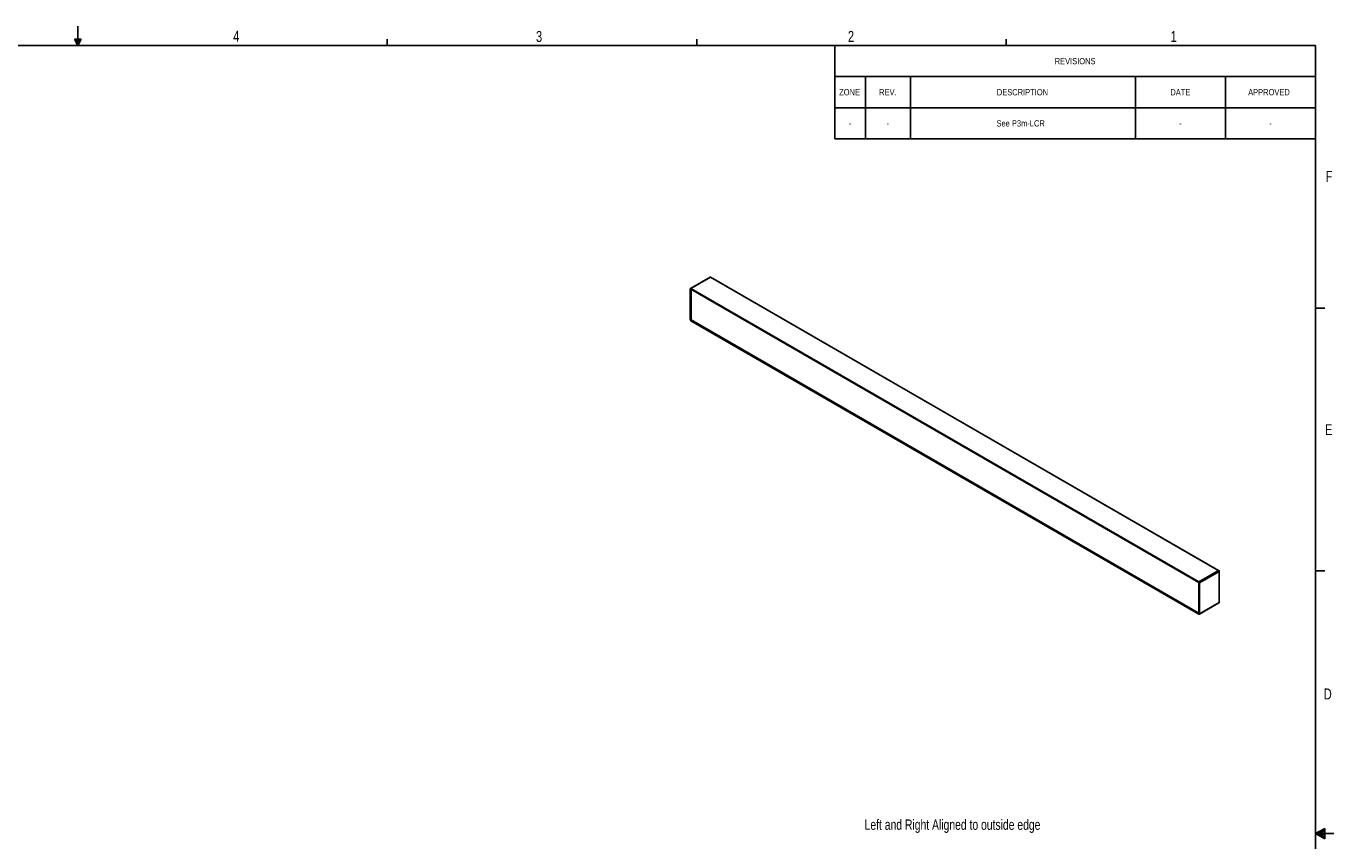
# Paper-space layout 'P3m-LR' of a CAD drawing. Header units: inches. Extents: x 0.3 to 33.8, y 0.2 to 21.7.
# Tile 56 of 56: x 16.3 to 33.8, y 10.8 to 21.7. Entities that reach past the tile are written whole.
import ezdxf

# ---------------------------------------------------------------- set-up
doc = ezdxf.new("R2010")
doc.units = ezdxf.units.IN
doc.header["$MEASUREMENT"] = 0
doc.layers.add('BORDERS', color=7, linetype='Continuous')
doc.styles.add('SLDTEXTSTYLE0', font='TXT', dxfattribs={"width": 0.75})

# ---------------------------------------------------------------- blocks, each defined once
blk = doc.blocks.new('SW_TABLEANNOTATION_1')
at = {"layer": 'BORDERS', "color": 0}
for p, q in [((0, 0), (0, -0.415)), ((0, 0), (0.41, 0)), ((0.41, 0), (1.01, 0)), ((1.01, 0), (4.01, 0)), ((4.01, 0), (5.21, 0)), ((5.21, 0), (6.41, 0)), ((6.41, 0), (6.41, -0.415)), ((0, -0.415), (0, -0.83)), ((0, -0.415), (0.41, -0.415)), ((0.41, -0.415), (0.41, -0.83)), ((0.41, -0.415), (1.01, -0.415)), ((1.01, -0.415), (1.01, -0.83)), ((1.01, -0.415), (4.01, -0.415)), ((4.01, -0.415), (4.01, -0.83)), ((4.01, -0.415), (5.21, -0.415)), ((5.21, -0.415), (5.21, -0.83)), ((5.21, -0.415), (6.41, -0.415)), ((6.41, -0.415), (6.41, -0.83)), ((0, -0.83), (0.41, -0.83)), ((0, -0.83), (0, -1.245)), ((0.41, -0.83), (1.01, -0.83)), ((0.41, -0.83), (0.41, -1.245)), ((1.01, -0.83), (4.01, -0.83)), ((1.01, -0.83), (1.01, -1.245)), ((4.01, -0.83), (5.21, -0.83)), ((4.01, -0.83), (4.01, -1.245)), ((5.21, -0.83), (6.41, -0.83)), ((5.21, -0.83), (5.21, -1.245)), ((6.41, -0.83), (6.41, -1.245)), ((0, -1.245), (0.41, -1.245)), ((0.41, -1.245), (1.01, -1.245)), ((1.01, -1.245), (4.01, -1.245)), ((4.01, -1.245), (5.21, -1.245)), ((5.21, -1.245), (6.41, -1.245))]:
    blk.add_line(p, q, dxfattribs=at)
at = {"layer": 'BORDERS', "color": 0, "attachment_point": 1, "style": 'SLDTEXTSTYLE0'}
for s, insert, char_height in [('REVISIONS', (2.932, -0.166), 0.0833), ('ZONE', (0.059, -0.581), 0.0833), ('REV.', (0.592, -0.581), 0.0833), ('DESCRIPTION', (2.161, -0.581), 0.08333), ('DATE', (4.474, -0.581), 0.0833), ('APPROVED', (5.511, -0.581), 0.0833), ('-', (0.187, -0.996), 0.0833), ('-', (0.691, -0.996), 0.0833), ('See P3m-LCR', (2.156, -0.996), 0.08333), ('-', (4.591, -0.996), 0.0833), ('-', (5.791, -0.996), 0.0833)]:
    blk.add_mtext(s, dxfattribs=dict(at, insert=insert, char_height=char_height))

psp = doc.layouts.new('P3m-LR')

# ---------------------------------------------------------------- linework, layer by layer
at = {"color": 7, "linetype": 'Continuous', "lineweight": 25}
for p, q in [((25.45057, 18.3239), (25.18859, 18.17266)), ((25.45526, 18.32343), (25.19328, 18.17219)), ((25.19372, 18.17194), (25.4557, 18.32318)), ((25.4557, 18.32318), (25.19372, 18.17194)), ((25.4557, 18.32318), (25.45526, 18.32343)), ((32.22979, 14.41258), (25.4557, 18.32318)), ((25.4562, 18.32323), (25.45576, 18.32348)), ((32.23029, 14.41263), (25.4562, 18.32323)), ((25.46948, 18.31612), (25.46904, 18.31582)), ((25.47117, 18.31459), (25.47174, 18.31529)), ((25.47174, 18.31529), (25.47174, 18.31426)), ((25.47187, 18.31418), (25.47187, 18.31562)), ((25.47815, 18.31159), (25.47692, 18.31126)), ((25.47937, 18.30985), (25.47994, 18.31056)), ((25.47994, 18.31056), (25.47994, 18.30952)), ((25.48007, 18.30945), (25.48007, 18.31089)), ((25.48513, 18.30653), (25.48635, 18.30686)), ((25.48815, 18.30582), (25.48757, 18.30512)), ((25.48815, 18.30582), (25.48815, 18.30479)), ((25.48827, 18.30471), (25.48827, 18.30615)), ((25.18636, 18.16796), (25.18636, 17.75458)), ((25.18665, 18.16755), (25.18665, 17.75417)), ((25.19301, 18.17071), (25.19257, 18.17097)), ((25.19301, 17.74366), (25.19301, 18.17071)), ((31.9671, 14.26012), (25.19301, 18.17071)), ((25.19301, 18.17071), (25.19301, 18.16418)), ((25.19301, 18.16418), (31.9671, 14.25358)), ((25.19322, 18.16372), (31.9671, 14.25325)), ((25.19328, 18.17219), (25.19372, 18.17194)), ((25.19372, 18.17194), (31.9678, 14.26134)), ((25.19796, 18.16099), (25.19796, 17.75387)), ((25.49333, 18.30179), (25.49455, 18.30212)), ((25.49599, 18.30082), (25.49546, 18.30056)), ((25.49599, 18.30082), (25.49599, 18.30026)), ((25.49679, 18.30035), (25.49635, 18.30005)), ((25.49647, 18.30014), (25.49647, 18.30142)), ((25.49679, 18.30035), (32.21006, 14.42487)), ((32.21082, 14.42498), (25.49755, 18.30047)), ((25.19257, 17.74392), (25.19301, 17.74366)), ((25.19278, 17.74346), (25.19322, 17.7432)), ((31.9671, 13.8396), (25.19301, 17.75019)), ((25.19301, 17.75019), (25.19301, 17.74366)), ((25.19301, 17.74366), (31.9671, 13.83307)), ((25.19322, 17.7432), (31.9673, 13.83261)), ((25.19796, 17.75387), (25.19372, 17.75142)), ((25.19372, 17.75142), (31.9671, 13.84123)), ((25.19796, 17.75387), (31.9671, 13.84613)), ((32.22979, 14.41258), (31.9678, 14.26134)), ((32.22979, 14.41258), (31.9678, 14.26134)), ((31.96825, 14.26109), (32.23023, 14.41233)), ((32.23686, 14.40084), (31.97487, 14.2496)), ((32.21006, 14.42487), (32.20962, 14.42456)), ((32.21086, 14.42441), (32.21042, 14.4241)), ((32.21255, 14.42287), (32.21312, 14.42358)), ((32.21312, 14.42358), (32.21312, 14.42254)), ((32.21325, 14.42247), (32.21325, 14.42391)), ((32.21953, 14.41988), (32.2183, 14.41955)), ((32.22075, 14.41814), (32.22132, 14.41884)), ((32.22132, 14.41884), (32.22132, 14.41781)), ((32.22145, 14.41773), (32.22145, 14.41917)), ((32.22651, 14.41481), (32.22773, 14.41514)), ((32.22953, 14.41411), (32.22895, 14.4134)), ((32.22953, 14.41411), (32.22953, 14.41307)), ((32.22965, 14.413), (32.22965, 14.41444)), ((32.23023, 14.41233), (32.22979, 14.41258)), ((32.23073, 14.41238), (32.23029, 14.41263)), ((32.23348, 14.40979), (32.23414, 14.40992)), ((32.23414, 14.40992), (32.23593, 14.41041)), ((32.23737, 14.4091), (32.23488, 14.4079)), ((32.23686, 13.98747), (32.23686, 14.40084)), ((32.23715, 13.98788), (32.23715, 14.40125)), ((32.23737, 14.4091), (32.23737, 14.00328)), ((32.23785, 14.00388), (32.23785, 14.4097)), ((31.9671, 14.26012), (31.9671, 13.83307)), ((31.96754, 14.25986), (31.9671, 14.26012)), ((31.9671, 14.26012), (31.9671, 14.25358)), ((31.9678, 14.26134), (31.96825, 14.26109)), ((31.97346, 13.83623), (31.97346, 14.2496)), ((31.97487, 14.2496), (31.97487, 13.83623)), ((31.97293, 13.83194), (32.23492, 13.98318)), ((31.97487, 13.83623), (32.23686, 13.98747)), ((32.23737, 14.00328), (32.23715, 14.00318)), ((31.9671, 13.8396), (31.9671, 13.83307)), ((31.9671, 13.83307), (31.96754, 13.83281)), ((31.9673, 13.83261), (31.96775, 13.83235))]:
    psp.add_line(p, q, dxfattribs=at)
at = {"color": 7, "linetype": 'Continuous', "lineweight": 25, "flags": 128}
for points in [[(25.47174, 18.31529), (25.47186, 18.31556), (25.47181, 18.31584), (25.4716, 18.31609), (25.47124, 18.31628), (25.4708, 18.31639), (25.47031, 18.31639), (25.46986, 18.3163), (25.46948, 18.31612)], [(25.47994, 18.31056), (25.48006, 18.31079), (25.48005, 18.31102), (25.47992, 18.31125), (25.47967, 18.31144), (25.47934, 18.31158), (25.47895, 18.31165), (25.47854, 18.31166), (25.47815, 18.31159)], [(25.48635, 18.30686), (25.48675, 18.30692), (25.48716, 18.30692), (25.48755, 18.30684), (25.48788, 18.3067), (25.48812, 18.30651), (25.48825, 18.30629), (25.48826, 18.30605), (25.48815, 18.30582)], [(25.49455, 18.30212), (25.49502, 18.30219), (25.4955, 18.30217), (25.49594, 18.30204), (25.49626, 18.30184), (25.49645, 18.30158), (25.49646, 18.3013), (25.4963, 18.30103), (25.49599, 18.30082)], [(32.21109, 14.42453), (32.21108, 14.42459), (32.21095, 14.42488), (32.21071, 14.42503), (32.2104, 14.42503), (32.21006, 14.42487)], [(32.21312, 14.42358), (32.21324, 14.42385), (32.21319, 14.42413), (32.21298, 14.42437), (32.21262, 14.42456), (32.21217, 14.42467), (32.21169, 14.42468), (32.21123, 14.42459), (32.21086, 14.42441)], [(32.22132, 14.41884), (32.22144, 14.41907), (32.22143, 14.41931), (32.2213, 14.41953), (32.22105, 14.41972), (32.22072, 14.41986), (32.22033, 14.41994), (32.21992, 14.41994), (32.21953, 14.41988)], [(32.22773, 14.41514), (32.22813, 14.41521), (32.22854, 14.4152), (32.22893, 14.41513), (32.22926, 14.41499), (32.2295, 14.4148), (32.22963, 14.41457), (32.22964, 14.41434), (32.22953, 14.41411)], [(32.23593, 14.41041), (32.2364, 14.41048), (32.23688, 14.41045), (32.23731, 14.41033), (32.23764, 14.41012), (32.23783, 14.40986), (32.23784, 14.40958), (32.23768, 14.40932), (32.23737, 14.4091)]]:
    psp.add_lwpolyline(points, dxfattribs=at)
at = {"color": 7, "linetype": 'Continuous', "lineweight": 25}
for centre, radius, start, end in [((25.45252, 18.3196), 0.00472, 54.382423, 114.307119), ((25.45555, 18.32302), 0.000503, 65.692881, 125.617577), ((25.456, 18.32277), 0.000503, 65.692881, 125.617577), ((25.456, 18.32277), 0.000503, 65.692881, 125.617577), ((25.18686, 18.16791), 0.000503, 114.374658, 174.305201), ((25.18686, 18.16801), 0.000503, 185.694799, 245.625342), ((25.19069, 18.16902), 0.00409, 50.796715, 189.214037), ((25.19026, 18.16813), 0.00366, 50.796715, 189.214037), ((25.19411, 18.1709), 0.00154, 122.605478, 177.394522), ((25.19455, 18.17064), 0.00154, 122.605478, 177.394522), ((25.19455, 18.17064), 0.00154, 122.605478, 177.394522), ((25.1935, 18.16413), 0.000493, 173.701152, 234.986668), ((25.49726, 18.29984), 0.000695, 65.419935, 132.429906), ((25.18686, 17.75463), 0.000503, 185.694799, 245.625342), ((25.19951, 17.75476), 0.01287, 182.605478, 237.394522), ((25.19305, 17.74386), 0.00048, 172.744171, 235.943649), ((25.19455, 17.75012), 0.00154, 122.605478, 177.394522), ((25.19349, 17.7436), 0.00048, 172.744171, 235.943649), ((25.1935, 17.74361), 0.000493, 173.701153, 234.986667), ((32.23008, 14.41217), 0.000503, 65.692881, 125.617577), ((32.23008, 14.41217), 0.000503, 65.692881, 125.617577), ((32.23052, 14.41192), 0.000503, 65.692881, 125.617577), ((32.22247, 14.40019), 0.01441, 2.605478, 57.394522), ((32.23045, 14.41197), 0.000493, 353.701153, 54.986667), ((32.224, 14.40108), 0.01287, 2.605478, 57.394522), ((32.23665, 14.4012), 0.000503, 5.694799, 65.625342), ((32.23665, 14.4013), 0.000503, 294.374658, 354.305201), ((31.96863, 14.26005), 0.00154, 122.605478, 177.394522), ((31.96863, 14.26005), 0.00154, 122.605478, 177.394522), ((31.96907, 14.25979), 0.00154, 122.605478, 177.394522), ((31.9606, 14.24902), 0.01287, 2.605478, 57.394522), ((31.96048, 14.24895), 0.01441, 2.605478, 57.394522), ((31.97417, 14.25097), 0.00154, 242.609672, 297.390328), ((32.23226, 13.98696), 0.00462, 305.013333, 6.298847), ((32.23665, 13.98793), 0.000503, 294.374658, 354.305201), ((32.23716, 14.00395), 0.000695, 287.562164, 354.578327), ((31.96759, 13.83301), 0.000493, 173.701153, 234.986667), ((31.96757, 13.83301), 0.00048, 172.744171, 235.943649), ((31.96801, 13.83275), 0.00048, 172.744171, 235.943649), ((31.96985, 13.83565), 0.00366, 230.796715, 9.214037), ((31.96795, 13.83281), 0.000503, 245.692881, 305.617577), ((31.97083, 13.83558), 0.00409, 230.796715, 9.214037), ((31.97417, 13.8376), 0.00154, 242.609672, 297.390328)]:
    psp.add_arc(centre, radius, start, end, dxfattribs=at)
at = {"layer": 'BORDERS', "color": 250}
psp.add_line((17.02288, 21.4106), (17.02288, 21.66832), dxfattribs=at)
at = {"layer": 'BORDERS'}
for p, q in [((16.9809, 21.49622), (17.067, 21.49622)), ((17.02288, 21.4106), (16.9809, 21.49622)), ((17.02288, 21.4106), (16.98907, 21.49622)), ((17.02288, 21.4106), (17.00855, 21.49622)), ((17.02288, 21.4106), (17.03583, 21.49622)), ((17.02288, 21.4106), (17.04596, 21.49622)), ((17.02288, 21.4106), (17.067, 21.49622)), ((21.14788, 21.4106), (21.14788, 21.4954)), ((25.27288, 21.4106), (25.27288, 21.4954)), ((29.39788, 21.4106), (29.39788, 21.4954)), ((33.52288, 17.9106), (33.64788, 17.9106)), ((33.52288, 14.4106), (33.64788, 14.4106)), ((33.52288, 10.9106), (33.64687, 10.97614)), ((33.64687, 10.95768), (33.52288, 10.9106)), ((33.64687, 10.93372), (33.52288, 10.9106)), ((33.64687, 10.89135), (33.52288, 10.9106)), ((33.64687, 10.86464), (33.52288, 10.9106)), ((33.64687, 10.83733), (33.52288, 10.9106)), ((33.52288, 10.9106), (33.76592, 10.9106)), ((33.64687, 10.97614), (33.64687, 10.83733))]:
    psp.add_line(p, q, dxfattribs=at)
at = {"layer": 'BORDERS', "lineweight": 25}
for p, q in [((0.52288, 21.4106), (33.52288, 21.4106)), ((33.52288, 21.4106), (33.52288, 0.4106))]:
    psp.add_line(p, q, dxfattribs=at)

# ---------------------------------------------------------------- block references
at = {"layer": 'BORDERS'}
psp.add_blockref('SW_TABLEANNOTATION_1', (27.11295, 21.4106), dxfattribs=at)

# ---------------------------------------------------------------- texts
at = {"layer": 'BORDERS', "color": 7, "char_height": 0.14583, "attachment_point": 1, "style": 'SLDTEXTSTYLE0'}
for s, insert in [('4', (19.09519, 21.60643)), ('3', (23.13131, 21.60385)), ('2', (27.28922, 21.60477)), ('1', (31.59044, 21.60436)), ('F', (33.65637, 19.73898)), ('E', (33.64947, 16.36368)), ('D', (33.6323, 12.84184))]:
    psp.add_mtext(s, dxfattribs=dict(at, insert=insert))
at = {"layer": 'BORDERS', "insert": (27.51128, 11.09601), "char_height": 0.1377953, "attachment_point": 1, "style": 'SLDTEXTSTYLE0'}
psp.add_mtext('Left and Right Aligned to outside edge', dxfattribs=at)

doc.saveas('drawing.dxf')
